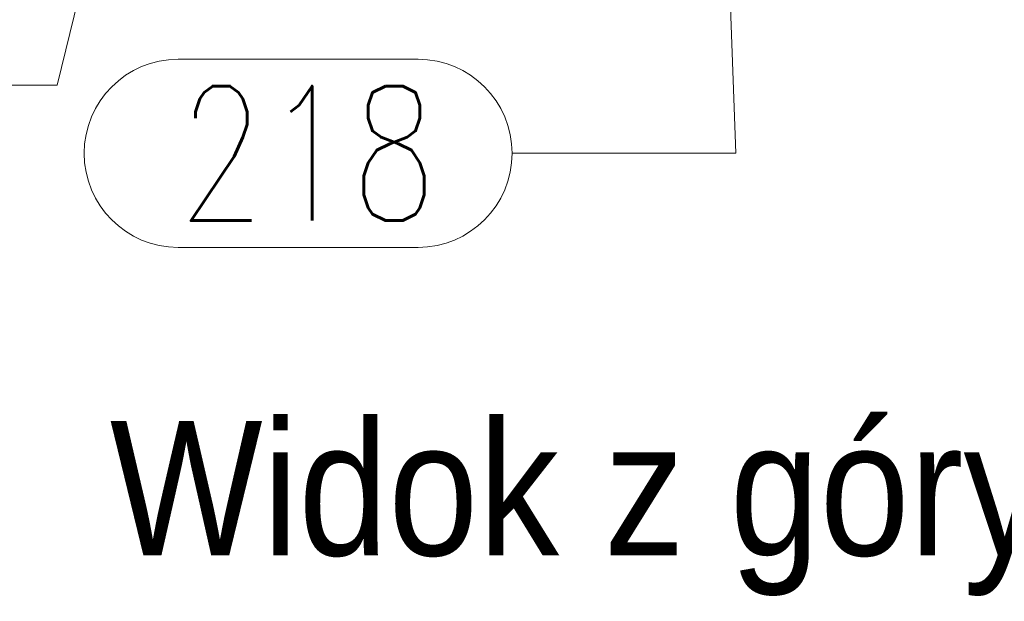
# Model space of a CAD drawing. Header units: millimetres. Extents: x -144 to 709, y 12312 to 12982.
# Tile 3 of 57: x -66 to -44, y 12370 to 12383. Entities that reach past the tile are written whole.
import ezdxf

# ---------------------------------------------------------------- set-up
doc = ezdxf.new("R2010")
doc.units = ezdxf.units.MM
doc.header["$LTSCALE"] = 10
doc.layers.add('PS_Pos', color=1, linetype='Continuous', lineweight=15)
doc.layers.add('PS_TEXT', color=3, linetype='Continuous', lineweight=18)
doc.styles.add('gil', font='txt', dxfattribs={"width": 0.9})
doc.styles.add('simplex', font='simplex.shx', dxfattribs={"width": 0.75})

# ---------------------------------------------------------------- blocks, each defined once
blk = doc.blocks.new('*X468')
at = {"color": 1}
for p, q in [((-50.665, 12393.549), (-50.158, 12380.242)), ((-62.615, 12382.342), (-57.258, 12382.342)), ((-55.158, 12380.242), (-50.158, 12380.242)), ((-62.615, 12378.142), (-57.258, 12378.142))]:
    blk.add_line(p, q, dxfattribs=at)
for centre, start, end in [((-62.615, 12380.242), 90, 270), ((-57.258, 12380.242), 270, 90)]:
    blk.add_arc(centre, 2.1, start, end, dxfattribs=at)
at = {"color": 2, "style": 'simplex', "width": 0.75}
blk.add_text('218', height=3, dxfattribs=at).set_placement((-62.615, 12378.742))
blk = doc.blocks.new('*X469')
at = {"color": 1}
for p, q in [((-46.165, 12393.549), (-41.137, 12380.391)), ((-34.037, 12382.491), (-29.644, 12382.491)), ((-41.137, 12380.391), (-36.137, 12380.391)), ((-34.037, 12378.291), (-29.644, 12378.291))]:
    blk.add_line(p, q, dxfattribs=at)
for centre, start, end in [((-34.037, 12380.391), 90, 270), ((-29.644, 12380.391), 270, 90)]:
    blk.add_arc(centre, 2.1, start, end, dxfattribs=at)
at = {"color": 2, "style": 'simplex', "width": 0.75}
blk.add_text('211', height=3, dxfattribs=at).set_placement((-34.037, 12378.891))
blk = doc.blocks.new('*X471')
at = {"color": 1}
for p, q in [((-62.448, 12393.549), (-65.314, 12381.764)), ((-77.771, 12383.864), (-72.414, 12383.864)), ((-70.314, 12381.764), (-65.314, 12381.764)), ((-77.771, 12379.664), (-72.414, 12379.664))]:
    blk.add_line(p, q, dxfattribs=at)
for centre, start, end in [((-77.771, 12381.764), 90, 270), ((-72.414, 12381.764), 270, 90)]:
    blk.add_arc(centre, 2.1, start, end, dxfattribs=at)
at = {"color": 2, "style": 'simplex', "width": 0.75}
blk.add_text('210', height=3, dxfattribs=at).set_placement((-77.771, 12380.264))
blk = doc.blocks.new('*X479')
at = {"color": 3, "style": 'gil', "width": 0.9}
blk.add_text('Widok z góry', height=3, dxfattribs=at).set_placement((-64.139, 12371.266))

msp = doc.modelspace()

# ---------------------------------------------------------------- block references
at = {"layer": 'PS_Pos'}
for name in ['*X471', '*X468', '*X469']:
    msp.add_blockref(name, (0, 0), dxfattribs=at)
at = {"layer": 'PS_TEXT'}
msp.add_blockref('*X479', (0, 0), dxfattribs=at)

doc.saveas('drawing.dxf')
